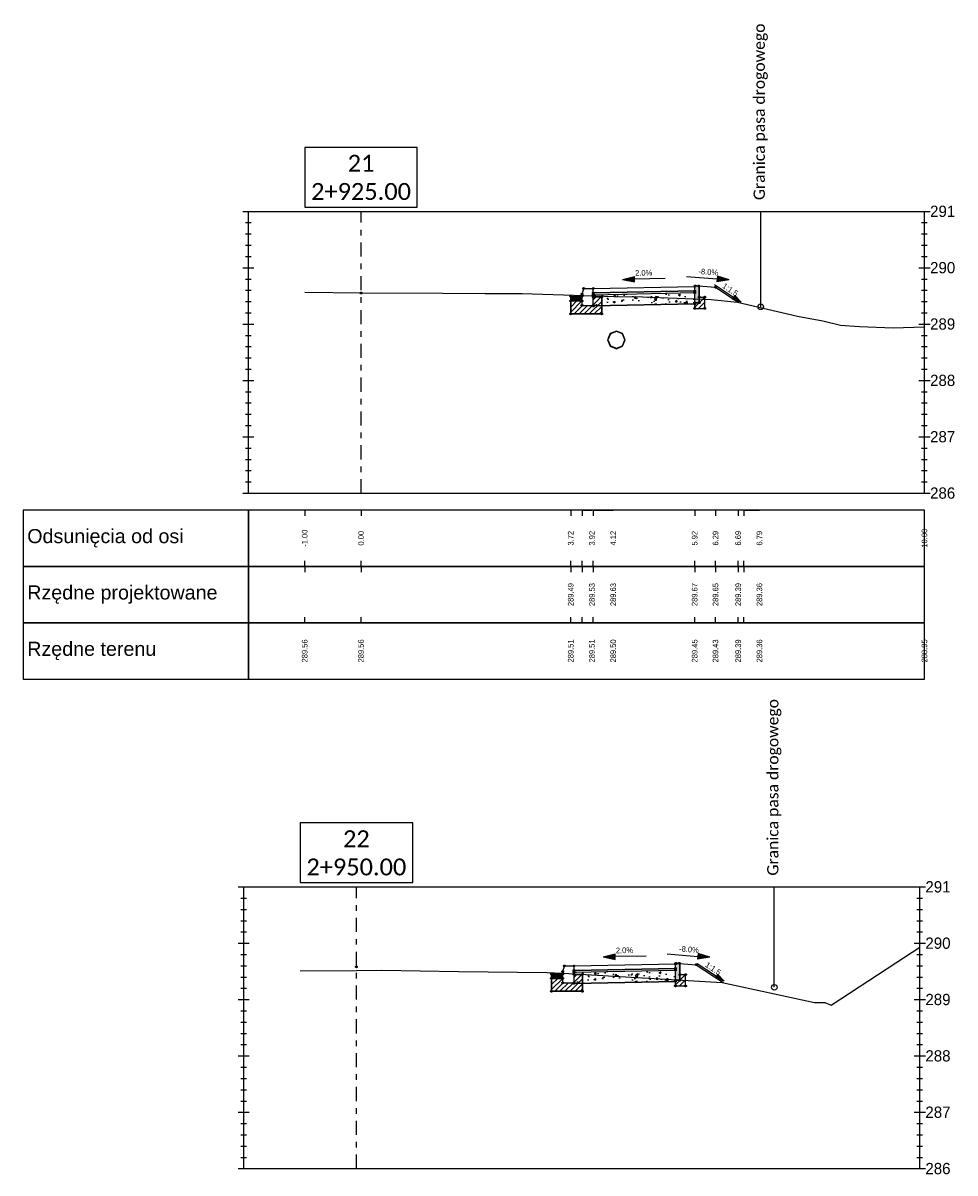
# Model space of a CAD drawing. Header units: metres. Extents: x -1 to 7475805, y 0 to 5497156.
# Tile 16 of 17: x 7475768 to 7475784, y 5497135 to 5497155. Entities that reach past the tile are written whole.
import ezdxf

# ---------------------------------------------------------------- set-up
doc = ezdxf.new("R2010")
doc.units = ezdxf.units.M
doc.linetypes.add('DASHDOT', pattern=[1, 0.5, -0.25, 0, -0.25])
doc.linetypes.add('HIDDEN', pattern=[0.375, 0.25, -0.125])
for name, color, linetype in [('C-DROGI-PRZEKROJE', 7, 'Continuous'), ('C-DROGI-PRZEKROJE-WIDOKI', 7, 'Continuous'), ('C-DROGI-PRZEKROJE-WIDOKI-ETYKIETY', 7, 'Continuous'), ('C-SIECI-PRZEKROJE', 150, 'Continuous'), ('D_Barieroporęcz', 10, 'OGRODZENIE1'), ('D_Linia charakterystyczna', 10, 'Continuous')]:
    doc.layers.add(name, color=color, linetype=linetype)
doc.layers.add('P-1_czarny gruby', color=7, linetype='Continuous', lineweight=30)
doc.styles.add('! rom po 1.8mm', font='calibri.ttf', dxfattribs={"height": 0.9})
doc.styles.add('KAMIL', font='calibri.ttf', dxfattribs={"height": 0.75})
doc.linetypes.add('OGRODZENIE1', pattern='A,6.35,-2.54,[133,ltypeshp.shx,S=2.54,R=0,X=-2.54,Y=0],-2.54,25.4', length=36.83)

# ---------------------------------------------------------------- blocks, each defined once
blk = doc.blocks.new('strzalka_poziom_2')
blk.add_hatch(color=256).paths.add_polyline_path([(1, 0.091), (1, -0.091), (1.391, 0)])
blk.add_line((1, 0.091), (1, -0.091))
for points in [[(0, 0), (1, 0)], [(1.391, 0), (1, 0.091)], [(1.391, 0), (1, -0.091)]]:
    blk.add_lwpolyline(points)

msp = doc.modelspace()

# ---------------------------------------------------------------- hatches: boundary and pattern name
at = {"layer": 'C-DROGI-PRZEKROJE', "linetype": 'Continuous', "lineweight": -3}
for color, points in [(41, [(7475779.706, 5497150.334), (7475779.716, 5497150.344), (7475779.776, 5497150.344), (7475779.786, 5497150.334), (7475779.786, 5497150.044), (7475779.706, 5497150.044)]), (7, [(7475777.506, 5497150.158), (7475777.706, 5497150.158), (7475777.706, 5497150.078), (7475777.506, 5497150.078)]), (41, [(7475779.364, 5497138.312), (7475779.374, 5497138.322), (7475779.434, 5497138.322), (7475779.444, 5497138.312), (7475779.444, 5497138.022), (7475779.364, 5497138.022)]), (7, [(7475777.164, 5497138.136), (7475777.364, 5497138.136), (7475777.364, 5497138.056), (7475777.164, 5497138.056)])]:
    msp.add_hatch(color=color, dxfattribs=at).paths.add_polyline_path(points)
h = msp.add_hatch(dxfattribs=at)
h.set_pattern_fill('ANSI31', scale=0.02, style=0)
h.set_pattern_definition([(45, (7475777.706037, 5497150.07847), (-0.044901, 0.044901), [])])
h.paths.add_polyline_path([(7475777.706, 5497150.078), (7475777.506, 5497150.078), (7475777.506, 5497149.848), (7475778.056, 5497149.848), (7475778.056, 5497150.148), (7475777.906, 5497150.148), (7475777.906, 5497149.998), (7475777.706, 5497149.998)])
h = msp.add_hatch(dxfattribs=at)
h.set_pattern_fill('AR-CONC', scale=0.002, style=0)
h.set_pattern_definition([(50, (7475777.90604, 5497150.18847), (0.36437, -0.03188), [0.0381, -0.4191]), (355, (7475777.90604, 5497150.18847), (-0.07049, 0.38211), [0.03048, -0.33528]), (100.451, (7475777.9364, 5497150.1858), (0.29388, 0.350236), [0.03238, -0.35618]), (46.184, (7475777.90604, 5497150.29007), (0.54216, -0.08408), [0.05715, -0.62865]), (96.636, (7475777.9512, 5497150.28306), (0.47481, 0.49485), [0.04857, -0.53427]), (351.184, (7475777.90604, 5497150.29007), (0.4748, 0.49485), [0.04572, -0.50292]), (21, (7475777.95684, 5497150.26467), (0.30323, -0.20453), [0.0381, -0.4191]), (326, (7475777.95684, 5497150.26467), (0.123604, 0.368376), [0.03048, -0.33528]), (71.451, (7475777.9821, 5497150.24762), (0.42683, 0.163846), [0.03238, -0.35618]), (37.5, (7475777.90604, 5497150.18847), (0.006177, 0.16911), [0, -0.331216, 0, -0.34036, 0, -0.33655]), (7.5, (7475777.90604, 5497150.18847), (0.13364, 0.200361), [0, -0.194056, 0, -0.323596, 0, -0.12827]), (327.5, (7475777.79275, 5497150.18847), (0.271181, -0.0114575), [0, -0.127, 0, -0.39624, 0, -0.52578]), (317.5, (7475777.74195, 5497150.18847), (0.296258, 0.050853), [0, -0.1651, 0, -0.263144, 0, -0.37338])])
h.paths.add_polyline_path([(7475777.906, 5497150.188), (7475779.706, 5497150.224), (7475779.706, 5497150.024), (7475777.906, 5497149.988)])
h = msp.add_hatch(dxfattribs=at)
h.set_pattern_fill('ANSI31', scale=0.02, style=0)
h.set_pattern_definition([(45, (7475779.78625, 5497150.04447), (-0.0449, 0.0449), [])])
h.paths.add_polyline_path([(7475779.786, 5497150.044), (7475779.706, 5497150.044), (7475779.706, 5497149.944), (7475779.886, 5497149.944), (7475779.886, 5497150.144), (7475779.786, 5497150.144)])
h = msp.add_hatch(dxfattribs=at)
h.set_pattern_fill('ANSI31', scale=0.02, style=0)
h.set_pattern_definition([(45, (7475777.36437, 5497138.056136), (-0.044901, 0.044901), [])])
h.paths.add_polyline_path([(7475777.364, 5497138.056), (7475777.164, 5497138.056), (7475777.164, 5497137.826), (7475777.714, 5497137.826), (7475777.714, 5497138.126), (7475777.564, 5497138.126), (7475777.564, 5497137.976), (7475777.364, 5497137.976)])
h = msp.add_hatch(dxfattribs=at)
h.set_pattern_fill('AR-CONC', scale=0.002, style=0)
h.set_pattern_definition([(50, (7475777.56437, 5497138.16614), (0.36437, -0.03188), [0.0381, -0.4191]), (355, (7475777.56437, 5497138.16614), (-0.07049, 0.38211), [0.03048, -0.33528]), (100.451, (7475777.59474, 5497138.16348), (0.29388, 0.350236), [0.03238, -0.35618]), (46.184, (7475777.56437, 5497138.26774), (0.54216, -0.08408), [0.05715, -0.62865]), (96.636, (7475777.60955, 5497138.26073), (0.47481, 0.49485), [0.04857, -0.53427]), (351.184, (7475777.5644, 5497138.26774), (0.4748, 0.49485), [0.04572, -0.50292]), (21, (7475777.61517, 5497138.24234), (0.30323, -0.20453), [0.0381, -0.4191]), (326, (7475777.61517, 5497138.24234), (0.123604, 0.368376), [0.03048, -0.33528]), (71.451, (7475777.64044, 5497138.2253), (0.42683, 0.163846), [0.03238, -0.35618]), (37.5, (7475777.56437, 5497138.16614), (0.006177, 0.16911), [0, -0.331216, 0, -0.34036, 0, -0.33655]), (7.5, (7475777.56437, 5497138.16614), (0.13364, 0.200361), [0, -0.194056, 0, -0.323596, 0, -0.12827]), (327.5, (7475777.45109, 5497138.16614), (0.271181, -0.0114575), [0, -0.127, 0, -0.39624, 0, -0.52578]), (317.5, (7475777.40029, 5497138.16614), (0.296258, 0.050853), [0, -0.1651, 0, -0.263144, 0, -0.37338])])
h.paths.add_polyline_path([(7475777.564, 5497138.166), (7475779.364, 5497138.202), (7475779.364, 5497138.002), (7475777.564, 5497137.966)])
h = msp.add_hatch(dxfattribs=at)
h.set_pattern_fill('ANSI31', scale=0.02, style=0)
h.set_pattern_definition([(45, (7475779.444113, 5497138.02213), (-0.0449, 0.0449), [])])
h.paths.add_polyline_path([(7475779.444, 5497138.022), (7475779.364, 5497138.022), (7475779.364, 5497137.922), (7475779.544, 5497137.922), (7475779.544, 5497138.122), (7475779.444, 5497138.122)])

# ---------------------------------------------------------------- linework, layer by layer
at = {"layer": 'C-DROGI-PRZEKROJE', "color": 7, "linetype": 'Continuous', "lineweight": -3}
for p, q in [((7475777.906, 5497150.298), (7475779.706, 5497150.334)), ((7475779.706, 5497150.334), (7475779.716, 5497150.344)), ((7475779.706, 5497149.944), (7475779.706, 5497150.334)), ((7475779.716, 5497150.344), (7475779.776, 5497150.344)), ((7475779.776, 5497150.344), (7475779.786, 5497150.334)), ((7475779.776, 5497150.344), (7475780.076, 5497150.32)), ((7475779.786, 5497150.044), (7475779.786, 5497150.334)), ((7475780.076, 5497150.32), (7475780.478, 5497150.053)), ((7475777.506, 5497150.158), (7475777.706, 5497150.158)), ((7475777.506, 5497149.848), (7475777.506, 5497150.158)), ((7475777.706, 5497150.198), (7475777.736, 5497150.298)), ((7475777.706, 5497150.158), (7475777.706, 5497150.198)), ((7475777.706, 5497149.998), (7475777.706, 5497150.158)), ((7475777.736, 5497150.298), (7475777.906, 5497150.298)), ((7475777.906, 5497149.988), (7475777.906, 5497150.298)), ((7475777.906, 5497150.218), (7475777.906, 5497150.298)), ((7475779.706, 5497150.254), (7475777.906, 5497150.218)), ((7475777.906, 5497150.218), (7475779.706, 5497150.254)), ((7475777.906, 5497150.188), (7475779.706, 5497150.224)), ((7475777.906, 5497149.988), (7475777.906, 5497150.188)), ((7475778.056, 5497150.148), (7475777.906, 5497150.148)), ((7475777.906, 5497150.148), (7475778.056, 5497150.148)), ((7475778.056, 5497149.848), (7475778.056, 5497150.148)), ((7475778.056, 5497150.148), (7475778.056, 5497149.848)), ((7475779.786, 5497150.144), (7475779.886, 5497150.144)), ((7475779.886, 5497149.944), (7475779.886, 5497150.144)), ((7475777.506, 5497150.078), (7475777.706, 5497150.078)), ((7475777.506, 5497150.078), (7475777.506, 5497149.848)), ((7475777.706, 5497149.998), (7475777.706, 5497150.078)), ((7475777.706, 5497149.998), (7475777.906, 5497149.998)), ((7475779.706, 5497150.024), (7475777.906, 5497149.988)), ((7475777.906, 5497149.988), (7475779.706, 5497150.024)), ((7475779.706, 5497150.044), (7475779.786, 5497150.044)), ((7475779.706, 5497149.944), (7475779.886, 5497149.944)), ((7475777.506, 5497149.848), (7475778.056, 5497149.848)), ((7475778.056, 5497149.848), (7475777.506, 5497149.848)), ((7475777.364, 5497138.176), (7475777.394, 5497138.276)), ((7475777.394, 5497138.276), (7475777.564, 5497138.276)), ((7475777.564, 5497138.276), (7475779.364, 5497138.312)), ((7475777.564, 5497137.966), (7475777.564, 5497138.276)), ((7475777.564, 5497138.196), (7475777.564, 5497138.276)), ((7475779.364, 5497138.312), (7475779.374, 5497138.322)), ((7475779.364, 5497137.922), (7475779.364, 5497138.312)), ((7475779.374, 5497138.322), (7475779.434, 5497138.322)), ((7475779.434, 5497138.322), (7475779.444, 5497138.312)), ((7475779.434, 5497138.322), (7475779.734, 5497138.298)), ((7475779.444, 5497138.022), (7475779.444, 5497138.312)), ((7475779.734, 5497138.298), (7475780.212, 5497137.98)), ((7475777.164, 5497138.136), (7475777.364, 5497138.136)), ((7475777.164, 5497137.826), (7475777.164, 5497138.136)), ((7475777.364, 5497138.136), (7475777.364, 5497138.176)), ((7475777.364, 5497137.976), (7475777.364, 5497138.136)), ((7475779.364, 5497138.232), (7475777.564, 5497138.196)), ((7475777.564, 5497138.196), (7475779.364, 5497138.232)), ((7475777.564, 5497138.166), (7475779.364, 5497138.202)), ((7475777.564, 5497137.966), (7475777.564, 5497138.166)), ((7475777.714, 5497138.126), (7475777.564, 5497138.126)), ((7475777.564, 5497138.126), (7475777.714, 5497138.126)), ((7475777.714, 5497137.826), (7475777.714, 5497138.126)), ((7475777.714, 5497138.126), (7475777.714, 5497137.826)), ((7475779.444, 5497138.122), (7475779.544, 5497138.122)), ((7475779.544, 5497137.922), (7475779.544, 5497138.122)), ((7475777.164, 5497138.056), (7475777.364, 5497138.056)), ((7475777.164, 5497138.056), (7475777.164, 5497137.826)), ((7475777.364, 5497137.976), (7475777.364, 5497138.056)), ((7475777.364, 5497137.976), (7475777.564, 5497137.976)), ((7475779.364, 5497138.002), (7475777.564, 5497137.966)), ((7475777.564, 5497137.966), (7475779.364, 5497138.002)), ((7475779.364, 5497138.022), (7475779.444, 5497138.022)), ((7475779.364, 5497137.922), (7475779.544, 5497137.922)), ((7475777.164, 5497137.826), (7475777.714, 5497137.826)), ((7475777.714, 5497137.826), (7475777.164, 5497137.826))]:
    msp.add_line(p, q, dxfattribs=at)
at = {"layer": 'C-DROGI-PRZEKROJE', "color": 41, "linetype": 'Continuous', "lineweight": -3}
for p, q in [((7475779.706, 5497150.334), (7475779.716, 5497150.344)), ((7475779.706, 5497150.044), (7475779.706, 5497150.334)), ((7475779.716, 5497150.344), (7475779.776, 5497150.344)), ((7475779.776, 5497150.344), (7475779.786, 5497150.334)), ((7475779.786, 5497150.334), (7475779.786, 5497150.044)), ((7475779.786, 5497150.044), (7475779.706, 5497150.044)), ((7475779.364, 5497138.312), (7475779.374, 5497138.322)), ((7475779.364, 5497138.022), (7475779.364, 5497138.312)), ((7475779.374, 5497138.322), (7475779.434, 5497138.322)), ((7475779.434, 5497138.322), (7475779.444, 5497138.312)), ((7475779.444, 5497138.312), (7475779.444, 5497138.022)), ((7475779.444, 5497138.022), (7475779.364, 5497138.022))]:
    msp.add_line(p, q, dxfattribs=at)
at = {"layer": 'C-DROGI-PRZEKROJE', "color": 92, "linetype": 'Continuous', "lineweight": -3}
for points in [[(7475772.784, 5497150.231), (7475773.784, 5497150.223), (7475775.231, 5497150.213), (7475775.988, 5497150.206), (7475776.083, 5497150.206), (7475776.645, 5497150.206), (7475778.288, 5497150.153), (7475778.777, 5497150.151), (7475780.001, 5497150.103), (7475780.467, 5497150.055), (7475781.533, 5497149.805), (7475781.979, 5497149.724), (7475782.294, 5497149.647), (7475782.63, 5497149.624), (7475783.231, 5497149.597), (7475783.784, 5497149.616)], [(7475772.701, 5497138.188), (7475773.701, 5497138.198), (7475774.153, 5497138.203), (7475775.512, 5497138.178), (7475777.087, 5497138.16), (7475777.471, 5497138.14), (7475780.195, 5497137.983), (7475781.833, 5497137.627), (7475782.013, 5497137.627), (7475782.131, 5497137.581), (7475783.275, 5497138.334), (7475783.701, 5497138.609)]]:
    msp.add_lwpolyline(points, dxfattribs=at)
at = {"layer": 'C-DROGI-PRZEKROJE', "color": 9, "linetype": 'HIDDEN', "lineweight": -3}
for centre in [(7475777.736, 5497150.298), (7475779.716, 5497150.344), (7475779.776, 5497150.344), (7475780.076, 5497150.32), (7475773.784, 5497150.216), (7475777.706, 5497150.198), (7475777.906, 5497150.218), (7475777.906, 5497150.188), (7475777.906, 5497150.148), (7475778.056, 5497150.148), (7475779.706, 5497150.254), (7475779.706, 5497150.224), (7475779.786, 5497150.144), (7475779.886, 5497150.144), (7475777.506, 5497150.078), (7475777.706, 5497150.078), (7475777.706, 5497149.998), (7475777.906, 5497149.998), (7475777.906, 5497149.988), (7475779.706, 5497150.044), (7475779.706, 5497150.024), (7475779.706, 5497149.944), (7475779.786, 5497150.044), (7475779.886, 5497149.944), (7475777.506, 5497149.848), (7475778.056, 5497149.848), (7475773.701, 5497138.26), (7475777.394, 5497138.276), (7475779.374, 5497138.322), (7475779.434, 5497138.322), (7475779.734, 5497138.298), (7475777.164, 5497138.056), (7475777.364, 5497138.176), (7475777.364, 5497138.056), (7475777.564, 5497138.196), (7475777.564, 5497138.166), (7475777.564, 5497138.126), (7475777.714, 5497138.126), (7475779.364, 5497138.232), (7475779.364, 5497138.202), (7475779.444, 5497138.122), (7475779.544, 5497138.122), (7475777.364, 5497137.976), (7475777.564, 5497137.976), (7475777.564, 5497137.966), (7475779.364, 5497138.022), (7475779.364, 5497138.002), (7475779.364, 5497137.922), (7475779.444, 5497138.022), (7475779.544, 5497137.922), (7475777.164, 5497137.826), (7475777.714, 5497137.826)]:
    msp.add_circle(centre, 0.015, dxfattribs=at)
at = {"layer": 'C-DROGI-PRZEKROJE', "color": 9, "linetype": 'Continuous', "lineweight": -3}
for centre in [(7475777.906, 5497150.298), (7475779.706, 5497150.334), (7475780.076, 5497150.32), (7475777.506, 5497150.158), (7475777.706, 5497150.158), (7475777.564, 5497138.276), (7475779.364, 5497138.312), (7475779.734, 5497138.298), (7475777.164, 5497138.136), (7475777.364, 5497138.136)]:
    msp.add_circle(centre, 0.015, dxfattribs=at)
at = {"layer": 'C-DROGI-PRZEKROJE-WIDOKI', "color": 7, "linetype": 'Continuous', "lineweight": -3}
for p, q in [((7475771.684, 5497151.666), (7475783.884, 5497151.666)), ((7475771.784, 5497146.666), (7475771.784, 5497151.666)), ((7475783.784, 5497146.666), (7475783.784, 5497151.666)), ((7475771.734, 5497151.466), (7475771.834, 5497151.466)), ((7475783.734, 5497151.466), (7475783.834, 5497151.466)), ((7475771.734, 5497151.266), (7475771.834, 5497151.266)), ((7475783.734, 5497151.266), (7475783.834, 5497151.266)), ((7475771.734, 5497151.066), (7475771.834, 5497151.066)), ((7475783.734, 5497151.066), (7475783.834, 5497151.066)), ((7475771.734, 5497150.866), (7475771.834, 5497150.866)), ((7475783.734, 5497150.866), (7475783.834, 5497150.866)), ((7475771.684, 5497150.666), (7475771.884, 5497150.666)), ((7475783.684, 5497150.666), (7475783.884, 5497150.666)), ((7475771.734, 5497150.466), (7475771.834, 5497150.466)), ((7475783.734, 5497150.466), (7475783.834, 5497150.466)), ((7475771.734, 5497150.266), (7475771.834, 5497150.266)), ((7475783.734, 5497150.266), (7475783.834, 5497150.266)), ((7475771.734, 5497150.066), (7475771.834, 5497150.066)), ((7475783.734, 5497150.066), (7475783.834, 5497150.066)), ((7475771.734, 5497149.866), (7475771.834, 5497149.866)), ((7475783.734, 5497149.866), (7475783.834, 5497149.866)), ((7475771.684, 5497149.666), (7475771.884, 5497149.666)), ((7475783.684, 5497149.666), (7475783.884, 5497149.666)), ((7475771.734, 5497149.466), (7475771.834, 5497149.466)), ((7475783.734, 5497149.466), (7475783.834, 5497149.466)), ((7475771.734, 5497149.266), (7475771.834, 5497149.266)), ((7475783.734, 5497149.266), (7475783.834, 5497149.266)), ((7475771.734, 5497149.066), (7475771.834, 5497149.066)), ((7475783.734, 5497149.066), (7475783.834, 5497149.066)), ((7475771.734, 5497148.866), (7475771.834, 5497148.866)), ((7475783.734, 5497148.866), (7475783.834, 5497148.866)), ((7475771.684, 5497148.666), (7475771.884, 5497148.666)), ((7475783.684, 5497148.666), (7475783.884, 5497148.666)), ((7475771.734, 5497148.466), (7475771.834, 5497148.466)), ((7475783.734, 5497148.466), (7475783.834, 5497148.466)), ((7475771.734, 5497148.266), (7475771.834, 5497148.266)), ((7475771.734, 5497148.066), (7475771.834, 5497148.066)), ((7475783.734, 5497148.266), (7475783.834, 5497148.266)), ((7475783.734, 5497148.066), (7475783.834, 5497148.066)), ((7475771.734, 5497147.866), (7475771.834, 5497147.866)), ((7475783.734, 5497147.866), (7475783.834, 5497147.866)), ((7475771.684, 5497147.666), (7475771.884, 5497147.666)), ((7475783.684, 5497147.666), (7475783.884, 5497147.666)), ((7475771.734, 5497147.466), (7475771.834, 5497147.466)), ((7475783.734, 5497147.466), (7475783.834, 5497147.466)), ((7475771.734, 5497147.266), (7475771.834, 5497147.266)), ((7475783.734, 5497147.266), (7475783.834, 5497147.266)), ((7475771.734, 5497147.066), (7475771.834, 5497147.066)), ((7475783.734, 5497147.066), (7475783.834, 5497147.066)), ((7475771.734, 5497146.866), (7475771.834, 5497146.866)), ((7475783.734, 5497146.866), (7475783.834, 5497146.866)), ((7475771.684, 5497146.666), (7475783.884, 5497146.666)), ((7475771.601, 5497139.679), (7475783.801, 5497139.679)), ((7475771.701, 5497134.679), (7475771.701, 5497139.679)), ((7475783.701, 5497134.679), (7475783.701, 5497139.679)), ((7475771.651, 5497139.479), (7475771.751, 5497139.479)), ((7475783.651, 5497139.479), (7475783.751, 5497139.479)), ((7475771.651, 5497139.279), (7475771.751, 5497139.279)), ((7475783.651, 5497139.279), (7475783.751, 5497139.279)), ((7475771.651, 5497139.079), (7475771.751, 5497139.079)), ((7475783.651, 5497139.079), (7475783.751, 5497139.079)), ((7475771.601, 5497138.679), (7475771.801, 5497138.679)), ((7475771.651, 5497138.879), (7475771.751, 5497138.879)), ((7475783.601, 5497138.679), (7475783.801, 5497138.679)), ((7475783.651, 5497138.879), (7475783.751, 5497138.879)), ((7475771.651, 5497138.479), (7475771.751, 5497138.479)), ((7475783.651, 5497138.479), (7475783.751, 5497138.479)), ((7475771.651, 5497138.279), (7475771.751, 5497138.279)), ((7475783.651, 5497138.279), (7475783.751, 5497138.279)), ((7475771.651, 5497138.079), (7475771.751, 5497138.079)), ((7475783.651, 5497138.079), (7475783.751, 5497138.079)), ((7475771.651, 5497137.879), (7475771.751, 5497137.879)), ((7475783.651, 5497137.879), (7475783.751, 5497137.879)), ((7475771.601, 5497137.679), (7475771.801, 5497137.679)), ((7475783.601, 5497137.679), (7475783.801, 5497137.679)), ((7475771.651, 5497137.479), (7475771.751, 5497137.479)), ((7475783.651, 5497137.479), (7475783.751, 5497137.479)), ((7475771.651, 5497137.279), (7475771.751, 5497137.279)), ((7475783.651, 5497137.279), (7475783.751, 5497137.279)), ((7475771.651, 5497137.079), (7475771.751, 5497137.079)), ((7475783.651, 5497137.079), (7475783.751, 5497137.079)), ((7475771.651, 5497136.879), (7475771.751, 5497136.879)), ((7475783.651, 5497136.879), (7475783.751, 5497136.879)), ((7475771.601, 5497136.679), (7475771.801, 5497136.679)), ((7475783.601, 5497136.679), (7475783.801, 5497136.679)), ((7475771.651, 5497136.479), (7475771.751, 5497136.479)), ((7475783.651, 5497136.479), (7475783.751, 5497136.479)), ((7475771.651, 5497136.279), (7475771.751, 5497136.279)), ((7475783.651, 5497136.279), (7475783.751, 5497136.279)), ((7475771.651, 5497136.079), (7475771.751, 5497136.079)), ((7475783.651, 5497136.079), (7475783.751, 5497136.079)), ((7475771.651, 5497135.879), (7475771.751, 5497135.879)), ((7475783.651, 5497135.879), (7475783.751, 5497135.879)), ((7475771.601, 5497135.679), (7475771.801, 5497135.679)), ((7475783.601, 5497135.679), (7475783.801, 5497135.679)), ((7475771.651, 5497135.479), (7475771.751, 5497135.479)), ((7475783.651, 5497135.479), (7475783.751, 5497135.479)), ((7475771.651, 5497135.279), (7475771.751, 5497135.279)), ((7475783.651, 5497135.279), (7475783.751, 5497135.279)), ((7475771.651, 5497135.079), (7475771.751, 5497135.079)), ((7475783.651, 5497135.079), (7475783.751, 5497135.079)), ((7475771.651, 5497134.879), (7475771.751, 5497134.879)), ((7475783.651, 5497134.879), (7475783.751, 5497134.879)), ((7475771.601, 5497134.679), (7475783.801, 5497134.679))]:
    msp.add_line(p, q, dxfattribs=at)
at = {"layer": 'C-DROGI-PRZEKROJE-WIDOKI', "color": 1, "linetype": 'DASHDOT', "lineweight": -3, "ltscale": 0.5}
for p, q in [((7475773.784, 5497146.666), (7475773.784, 5497151.666)), ((7475773.701, 5497134.679), (7475773.701, 5497139.679))]:
    msp.add_line(p, q, dxfattribs=at)
at = {"layer": 'C-DROGI-PRZEKROJE-WIDOKI', "color": 1, "linetype": 'Continuous', "lineweight": -3}
for p, q in [((7475772.784, 5497146.366), (7475772.784, 5497146.266)), ((7475773.784, 5497146.366), (7475773.784, 5497146.266)), ((7475777.506, 5497146.366), (7475777.506, 5497146.266)), ((7475777.706, 5497146.366), (7475777.706, 5497146.266)), ((7475777.906, 5497146.366), (7475777.906, 5497146.266)), ((7475779.706, 5497146.366), (7475779.706, 5497146.266)), ((7475780.076, 5497146.366), (7475780.076, 5497146.266)), ((7475780.478, 5497146.366), (7475780.478, 5497146.266)), ((7475780.576, 5497146.366), (7475780.576, 5497146.266)), ((7475772.784, 5497145.366), (7475772.784, 5497145.466)), ((7475773.784, 5497145.366), (7475773.784, 5497145.466)), ((7475777.506, 5497145.366), (7475777.506, 5497145.466)), ((7475777.706, 5497145.366), (7475777.706, 5497145.466)), ((7475777.906, 5497145.366), (7475777.906, 5497145.466)), ((7475779.706, 5497145.366), (7475779.706, 5497145.466)), ((7475780.076, 5497145.366), (7475780.076, 5497145.466)), ((7475780.478, 5497145.366), (7475780.478, 5497145.466)), ((7475780.576, 5497145.366), (7475780.576, 5497145.466)), ((7475772.784, 5497145.366), (7475772.784, 5497145.266)), ((7475773.784, 5497145.366), (7475773.784, 5497145.266)), ((7475777.506, 5497145.366), (7475777.506, 5497145.266)), ((7475777.706, 5497145.366), (7475777.706, 5497145.266)), ((7475777.906, 5497145.366), (7475777.906, 5497145.266)), ((7475779.706, 5497145.366), (7475779.706, 5497145.266)), ((7475780.076, 5497145.366), (7475780.076, 5497145.266)), ((7475780.478, 5497145.366), (7475780.478, 5497145.266)), ((7475780.576, 5497145.366), (7475780.576, 5497145.266)), ((7475772.784, 5497144.366), (7475772.784, 5497144.466)), ((7475773.784, 5497144.366), (7475773.784, 5497144.466)), ((7475777.506, 5497144.366), (7475777.506, 5497144.466)), ((7475777.706, 5497144.366), (7475777.706, 5497144.466)), ((7475777.906, 5497144.366), (7475777.906, 5497144.466)), ((7475779.706, 5497144.366), (7475779.706, 5497144.466)), ((7475780.076, 5497144.366), (7475780.076, 5497144.466)), ((7475780.478, 5497144.366), (7475780.478, 5497144.466)), ((7475780.576, 5497144.366), (7475780.576, 5497144.466))]:
    msp.add_line(p, q, dxfattribs=at)
at = {"layer": 'C-DROGI-PRZEKROJE-WIDOKI', "color": 7, "linetype": 'Continuous', "lineweight": -3}
for points in [[(7475771.784, 5497145.366), (7475771.784, 5497146.366), (7475767.784, 5497146.366), (7475767.784, 5497145.366)], [(7475771.784, 5497145.366), (7475783.784, 5497145.366), (7475783.784, 5497146.366), (7475771.784, 5497146.366)], [(7475771.784, 5497144.366), (7475771.784, 5497145.366), (7475767.784, 5497145.366), (7475767.784, 5497144.366)], [(7475771.784, 5497144.366), (7475783.784, 5497144.366), (7475783.784, 5497145.366), (7475771.784, 5497145.366)], [(7475771.784, 5497143.366), (7475771.784, 5497144.366), (7475767.784, 5497144.366), (7475767.784, 5497143.366)], [(7475771.784, 5497143.366), (7475783.784, 5497143.366), (7475783.784, 5497144.366), (7475771.784, 5497144.366)]]:
    msp.add_3dface(points, dxfattribs=at)
at = {"layer": 'C-DROGI-PRZEKROJE-WIDOKI-ETYKIETY', "color": 7, "linetype": 'Continuous', "lineweight": -3}
for p, q in [((7475777.706, 5497146.366), (7475777.883, 5497146.366)), ((7475777.906, 5497146.366), (7475778.26, 5497146.366)), ((7475780.576, 5497146.366), (7475780.855, 5497146.366)), ((7475777.706, 5497145.366), (7475777.883, 5497145.366)), ((7475777.906, 5497145.366), (7475778.26, 5497145.366)), ((7475780.576, 5497145.366), (7475780.855, 5497145.366)), ((7475777.706, 5497144.366), (7475777.883, 5497144.366)), ((7475777.906, 5497144.366), (7475778.26, 5497144.366)), ((7475780.576, 5497144.366), (7475780.855, 5497144.366))]:
    msp.add_line(p, q, dxfattribs=at)
at = {"layer": 'C-SIECI-PRZEKROJE', "color": 150, "linetype": 'Continuous', "lineweight": -3}
for points in [[(7475778.205, 5497149.497), (7475778.159, 5497149.386)], [(7475778.316, 5497149.543), (7475778.205, 5497149.497)], [(7475778.316, 5497149.536), (7475778.21, 5497149.492)], [(7475778.427, 5497149.497), (7475778.316, 5497149.543)], [(7475778.422, 5497149.492), (7475778.316, 5497149.536)], [(7475778.473, 5497149.386), (7475778.427, 5497149.497)], [(7475778.159, 5497149.386), (7475778.205, 5497149.275)], [(7475778.21, 5497149.492), (7475778.166, 5497149.386)], [(7475778.166, 5497149.386), (7475778.21, 5497149.28)], [(7475778.466, 5497149.386), (7475778.422, 5497149.492)], [(7475778.422, 5497149.28), (7475778.466, 5497149.386)], [(7475778.427, 5497149.275), (7475778.473, 5497149.386)], [(7475778.205, 5497149.275), (7475778.316, 5497149.229)], [(7475778.21, 5497149.28), (7475778.316, 5497149.236)], [(7475778.316, 5497149.236), (7475778.422, 5497149.28)], [(7475778.316, 5497149.229), (7475778.427, 5497149.275)]]:
    msp.add_lwpolyline(points, dxfattribs=at)
at = {"layer": 'D_Barieroporęcz', "color": 10, "linetype": 'Continuous', "lineweight": -3}
for p, q in [((7475780.878, 5497149.973), (7475780.878, 5497151.666)), ((7475780.878, 5497149.973), (7475780.878, 5497151.666)), ((7475781.119, 5497137.897), (7475781.119, 5497139.679)), ((7475781.119, 5497137.897), (7475781.119, 5497139.679))]:
    msp.add_line(p, q, dxfattribs=at)
at = {"layer": 'D_Linia charakterystyczna', "color": 1, "linetype": 'Continuous', "lineweight": -3}
for centre in [(7475780.878, 5497149.973), (7475780.878, 5497149.973), (7475781.119, 5497137.897), (7475781.119, 5497137.897)]:
    msp.add_circle(centre, 0.05, dxfattribs=at)
at = {"layer": 'P-1_czarny gruby', "color": 7, "linetype": 'Continuous', "lineweight": -3}
for points in [[(7475772.784, 5497151.741), (7475774.783, 5497151.741), (7475774.783, 5497152.802), (7475772.784, 5497152.802)], [(7475772.702, 5497139.754), (7475774.701, 5497139.754), (7475774.701, 5497140.815), (7475772.702, 5497140.815)]]:
    msp.add_3dface(points, dxfattribs=at)

# ---------------------------------------------------------------- block references
at = {"layer": 'C-DROGI-PRZEKROJE', "color": 7, "linetype": 'Continuous', "lineweight": -3}
for p, xscale, yscale, zscale, rotation in [((7475779.184, 5497150.474), 0.5476738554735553, 0.5476738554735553, 0.5476738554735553, 181.1457628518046), ((7475779.559, 5497150.512), 0.5476738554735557, 0.5476738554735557, 0.5476738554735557, 355.4260786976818), ((7475780.056, 5497150.37), 0.4107553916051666, 0.4107553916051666, 0.4107553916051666, 326.3086102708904), ((7475778.842, 5497138.452), 0.5476738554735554, 0.5476738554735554, 0.5476738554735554, 181.1457628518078), ((7475779.216, 5497138.49), 0.5476738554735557, 0.5476738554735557, 0.5476738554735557, 355.4260786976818), ((7475779.752, 5497138.322), 0.4107553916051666, 0.4107553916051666, 0.4107553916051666, 326.3086103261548)]:
    msp.add_blockref('strzalka_poziom_2', p, dxfattribs=dict(at, xscale=xscale, yscale=yscale, zscale=zscale, rotation=rotation))

# ---------------------------------------------------------------- texts
at = {"layer": 'C-DROGI-PRZEKROJE', "color": 7, "linetype": 'Continuous', "lineweight": -3, "char_height": 0.1, "attachment_point": 8}
for s, insert, rotation in [('2.0%', (7475778.802, 5497150.525), 1.1458), ('-8.0%', (7475779.943, 5497150.54), 355.4261), ('1:1.5', (7475780.309, 5497150.235), 326.3086), ('1:1.5', (7475780.309, 5497150.235), 326.3086), ('2.0%', (7475778.46, 5497138.502), 1.1458), ('-8.0%', (7475779.601, 5497138.518), 355.4261), ('1:1.5', (7475780.005, 5497138.187), 326.3086), ('1:1.5', (7475780.005, 5497138.187), 326.3086)]:
    msp.add_mtext(s, dxfattribs=dict(at, insert=insert, rotation=rotation))
at = {"layer": 'C-DROGI-PRZEKROJE-WIDOKI', "color": 7, "linetype": 'Continuous', "lineweight": -3, "attachment_point": 4}
for s, insert, char_height in [('291', (7475783.884, 5497151.666), 0.2), ('290', (7475783.884, 5497150.666), 0.2), ('289', (7475783.884, 5497149.666), 0.2), ('288', (7475783.884, 5497148.666), 0.2), ('287', (7475783.884, 5497147.666), 0.2), ('286', (7475783.884, 5497146.666), 0.2), ('{\\fArial|b0|i0|c238|p34;Odsunięcia od osi}', (7475767.859, 5497145.866), 0.25), ('{\\fArial|b0|i0|c238|p34;Rzędne projektowane}', (7475767.859, 5497144.866), 0.25), ('{\\fArial|b0|i0|c238|p34;Rzędne terenu}', (7475767.859, 5497143.866), 0.25), ('291', (7475783.801, 5497139.679), 0.2), ('290', (7475783.801, 5497138.679), 0.2), ('289', (7475783.801, 5497137.679), 0.2), ('288', (7475783.801, 5497136.679), 0.2), ('287', (7475783.801, 5497135.679), 0.2), ('286', (7475783.801, 5497134.679), 0.2)]:
    msp.add_mtext(s, dxfattribs=dict(at, insert=insert, char_height=char_height))
at = {"layer": 'C-DROGI-PRZEKROJE-WIDOKI-ETYKIETY', "color": 7, "linetype": 'Continuous', "lineweight": -3, "char_height": 0.1, "attachment_point": 5, "rotation": 90}
for s, insert in [('10.00', (7475783.784, 5497145.866)), ('-1.00', (7475772.784, 5497145.866)), ('0.00', (7475773.784, 5497145.866)), ('3.72', (7475777.506, 5497145.866)), ('3.92', (7475777.883, 5497145.866)), ('4.12', (7475778.26, 5497145.866)), ('5.92', (7475779.706, 5497145.866)), ('6.29', (7475780.076, 5497145.866)), ('6.69', (7475780.478, 5497145.866)), ('6.79', (7475780.855, 5497145.866)), ('289.49', (7475777.506, 5497144.866)), ('289.53', (7475777.883, 5497144.866)), ('289.63', (7475778.26, 5497144.866)), ('289.67', (7475779.706, 5497144.866)), ('289.65', (7475780.076, 5497144.866)), ('289.39', (7475780.478, 5497144.866)), ('289.36', (7475780.855, 5497144.866)), ('289.56', (7475772.784, 5497143.866)), ('289.56', (7475773.784, 5497143.866)), ('289.51', (7475777.506, 5497143.866)), ('289.51', (7475777.883, 5497143.866)), ('289.50', (7475778.26, 5497143.866)), ('289.45', (7475779.706, 5497143.866)), ('289.43', (7475780.076, 5497143.866)), ('289.39', (7475780.478, 5497143.866)), ('289.36', (7475780.855, 5497143.866)), ('288.95', (7475783.784, 5497143.866))]:
    msp.add_mtext(s, dxfattribs=dict(at, insert=insert))
at = {"layer": 'D_Barieroporęcz', "color": 6, "linetype": 'Continuous', "lineweight": -3, "char_height": 0.2, "attachment_point": 4, "rotation": 90, "style": 'KAMIL'}
for insert in [(7475780.878, 5497151.866), (7475780.878, 5497151.866), (7475781.119, 5497139.879), (7475781.119, 5497139.879)]:
    msp.add_mtext('Granica pasa drogowego ', dxfattribs=dict(at, insert=insert))
at = {"layer": 'P-1_czarny gruby', "color": 7, "linetype": 'Continuous', "lineweight": -3, "char_height": 0.3, "attachment_point": 8, "style": '! rom po 1.8mm'}
for s, insert in [('{\\C6;21\\P2+925.00}', (7475773.784, 5497151.866)), ('{\\C6;22\\P2+950.00}', (7475773.701, 5497139.879))]:
    msp.add_mtext(s, dxfattribs=dict(at, insert=insert))

doc.saveas('drawing.dxf')
